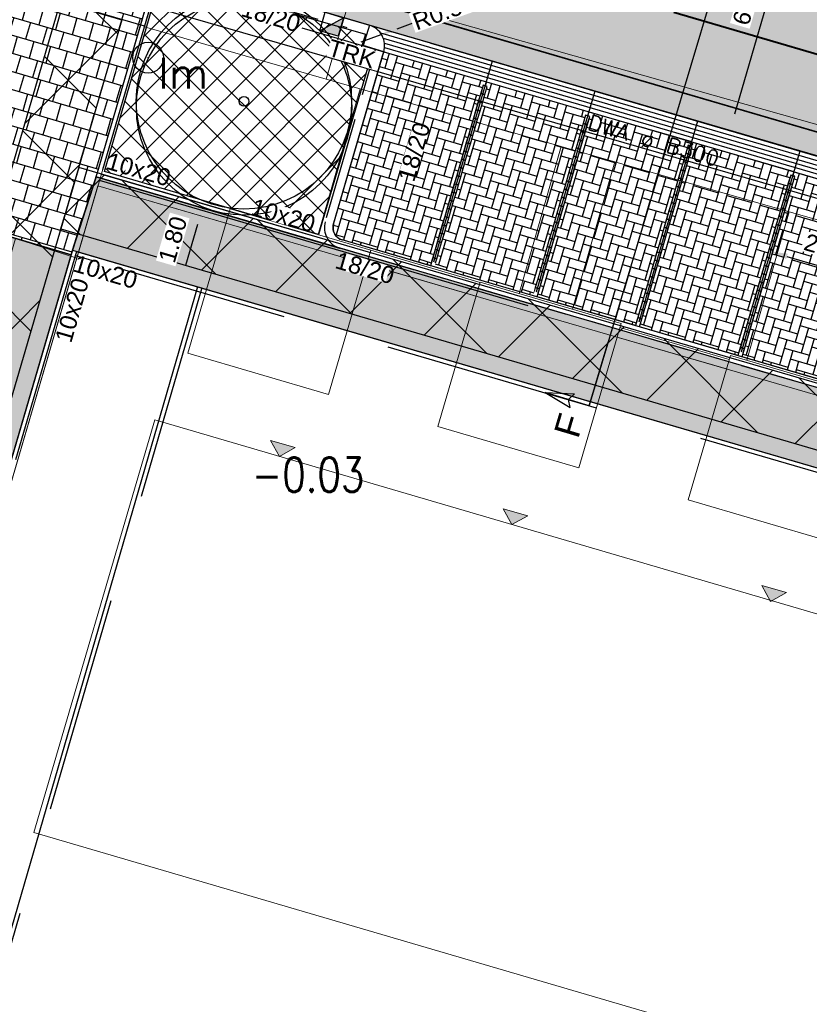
# Model space of a CAD drawing. Header units: metres. Extents: x 252743 to 254903, y 592696 to 593766.
# Tile 78 of 174: x 253860 to 253878, y 592910 to 592933. Entities that reach past the tile are written whole.
import ezdxf
from ezdxf.enums import TextEntityAlignment as Align
from ezdxf.lldxf.tags import DXFTag

# ---------------------------------------------------------------- set-up
doc = ezdxf.new("R2010")
doc.units = ezdxf.units.M
doc.set_wipeout_variables(frame=1)
for name, pattern in [('ACAD_ISO11W100', [33, 12, -3, 12, -3, 0, -3]), ('CENTER', [50.8, 31.75, -6.35, 6.35, -6.35]), ('DASHED', [19.05, 12.7, -6.35]), ('IMPORT-KG-KADASTRAAL-SO _2_', [0]), ('IMPORT-KG-PERCEEL-SO _2_', [0])]:
    doc.linetypes.add(name, pattern=pattern)
for name, color, linetype, lineweight in [('132034000_dwg', 8, 'Continuous', 5), ('B-BH-GR-BEPLANTING_CULTUUR_HEESTERS-G', 250, 'Continuous', 18), ('B-BH-KG-GRENS_KADASTRAAL-G', 250, 'IMPORT-KG-KADASTRAAL-SO _2_', 18), ('B-BH-KG-GRENS_PERCEEL-G', 250, 'IMPORT-KG-PERCEEL-SO _2_', 18), ('B-BH-VH-OPENVERHARDING-G', 250, 'Continuous', 18), ('N-RI-DWA-PVC', 12, 'CENTER', 40), ('N-woningen', 1, 'Continuous', 0)]:
    doc.layers.add(name, color=color, linetype=linetype, lineweight=lineweight)
doc.layers.add('ALGEMEEN HULP', color=6, linetype='Continuous', plot=False)
for name, color, linetype in [('B-IN-LICHTMAST', 7, 'Continuous'), ('B-RI-DWA-BETON', 8, 'Continuous'), ('B-RI-TEKST 200', 8, 'Continuous'), ('N-GR-ARC-GROENVOORZIENING-N', 82, 'Continuous'), ('N-GR-BOOM', 3, 'Continuous'), ('N-KL-NUTSSTROOK', 10, 'Continuous'), ('N-RI-KOLK-TROTTOIRKOLK-TRK', 7, 'Continuous'), ('N-WB-AANDUIDING PROFIEL', 4, 'Continuous'), ('N-WB-ANTIWORTELSCHERM', 6, 'ZIGZAG'), ('N-WB-ARC-BETONSTEEN KF', 253, 'Continuous'), ('N-WB-ARC-BETONTEGEL 30X30', 8, 'Continuous'), ('N-WB-ARC-SBS-KF-ROODBRUIN-PARKEREN', 24, 'Continuous'), ('N-WB-ARC-SBS-KF-ROODBRUIN-RIJBAAN', 24, 'Continuous'), ('N-WB-BAND OPSLUITBAND 10x20', 7, 'DASHED'), ('N-WB-BAND TEKST 200', 7, 'Continuous'), ('N-WB-BAND TROTTOIRBAND 18 20', 7, 'ACAD_ISO11W100'), ('N-WB-BOCHTSTRAAL', 7, 'Continuous'), ('N-WB-KANTVERHARDING', 2, 'Continuous'), ('N-WB-MAATVOERING-VERHARDINGEN', 7, 'Continuous'), ('N-WB-MATERIAALGRENS', 1, 'Continuous'), ('N-WB-MOLGOOT GEBAKKEN DF', 8, 'Continuous'), ('N-WE-ZZ-HOOGTELABEL-T', 7, 'Continuous')]:
    doc.layers.add(name, color=color, linetype=linetype)
doc.layers.add('B-WE-KG-GRENS_PERCEEL-G', color=7, linetype='KG-PERCEEL-SO', lineweight=18, true_color=0x00a6ff)
doc.layers.get('0').freeze()
doc.styles.add('B_STANDARD 200', font='txt.shx', dxfattribs={"height": 0.36})
doc.styles.add('N_STANDARD 200', font='arial.ttf', dxfattribs={"height": 0.4})
doc.styles.add('ROMANS', font='romans.shx', dxfattribs={"height": 3})
doc.styles.get("Standard").update_dxf_attribs({"font": 'simplex.shx'})
tags = doc.linetypes.add('KG-PERCEEL-SO', pattern='A,5.5,-2,["P",Standard,S=1.8,R=0,X=-0.5,Y=-0.9],-2,5.5,-2,[5,NLCS.SHX,S=0.75,R=0,X=0,Y=0],-2', length=19).pattern_tags.tags
tags[6] = DXFTag(74, 10)
doc.linetypes.add('ZIGZAG', pattern='A,0.00254,-5.08,[131,ltypeshp.shx,S=5.08,R=0,X=-5.08,Y=0],-10.16,[131,ltypeshp.shx,S=5.08,R=180,X=5.08,Y=0],-5.08', length=20.32254)
doc.dimstyles.new('N_DIMENSION 200', dxfattribs={"dimtxt": 0.4, "dimasz": 0.4, "dimexe": 0.125, "dimexo": 0.125, "dimgap": 0.25, "dimtad": 1, "dimzin": 3, "dimdsep": 46, "dimtxsty": 'N_STANDARD 200', "dimcen": 0, "dimazin": 3, "dimtfac": 1, "dimtix": 1, "dimtmove": 2, "dimatfit": 3, "dimfxl": 0.125, "dimfxlon": 1, "dimtfill": 1, "dimtolj": 1, "dimtzin": 0, "dimarcsym": 0})

# ---------------------------------------------------------------- blocks, each defined once
blk = doc.blocks.new('*D448')
at = {"layer": 'Defpoints', "color": 0, "transparency": 16777216}
for p in [(253863.857, 592928.259), (253863.352, 592926.532), (253863.352, 592926.532)]:
    blk.add_point(p, dxfattribs=at)
at = {"layer": 'N-WB-MAATVOERING-VERHARDINGEN', "color": 0, "lineweight": -2, "transparency": 16777216}
for p, q in [((253863.857, 592928.259), (253863.977, 592928.224)), ((253863.744, 592927.875), (253863.464, 592926.915)), ((253863.352, 592926.532), (253863.472, 592926.496))]:
    blk.add_line(p, q, dxfattribs=at)
at = {"layer": 'N-WB-MAATVOERING-VERHARDINGEN', "color": 0, "transparency": 16777216}
for points in [[(253863.68, 592927.894), (253863.808, 592927.857), (253863.857, 592928.259)], [(253863.4, 592926.934), (253863.528, 592926.897), (253863.352, 592926.532)]]:
    blk.add_solid(points, dxfattribs=at)
at = {"layer": 'N-WB-MAATVOERING-VERHARDINGEN', "color": 0, "transparency": 16777216, "insert": (253863.168, 592927.523), "char_height": 0.4, "attachment_point": 5, "rotation": 73.716, "style": 'N_STANDARD 200', "bg_fill": 3, "box_fill_scale": 1.1, "bg_fill_color": 256, "bg_fill_true_color": 13158600, "bg_fill_transparency": 0}
blk.add_mtext('\\A1;1.80', dxfattribs=at)
blk = doc.blocks.new('*D462')
at = {"layer": 'Defpoints', "color": 0, "transparency": 16777216}
for p in [(253877.156, 592927.239), (253879.556, 592926.538), (253879.556, 592926.538)]:
    blk.add_point(p, dxfattribs=at)
at = {"layer": 'N-WB-MAATVOERING-VERHARDINGEN', "color": 0, "lineweight": -2, "transparency": 16777216}
for p, q in [((253877.156, 592927.239), (253877.191, 592927.359)), ((253877.54, 592927.127), (253879.172, 592926.65)), ((253879.556, 592926.538), (253879.591, 592926.658))]:
    blk.add_line(p, q, dxfattribs=at)
at = {"layer": 'N-WB-MAATVOERING-VERHARDINGEN', "color": 0, "transparency": 16777216}
for points in [[(253877.559, 592927.191), (253877.522, 592927.063), (253877.156, 592927.239)], [(253879.191, 592926.714), (253879.153, 592926.586), (253879.556, 592926.538)]]:
    blk.add_solid(points, dxfattribs=at)
at = {"layer": 'N-WB-MAATVOERING-VERHARDINGEN', "color": 0, "transparency": 16777216, "insert": (253878.484, 592927.325), "char_height": 0.4, "attachment_point": 5, "rotation": 343.716, "style": 'N_STANDARD 200', "bg_fill": 3, "box_fill_scale": 1.1, "bg_fill_color": 256, "bg_fill_true_color": 13158600, "bg_fill_transparency": 0}
blk.add_mtext('\\A1;2.50', dxfattribs=at)
blk = doc.blocks.new('*D530')
at = {"layer": 'Defpoints', "color": 0, "transparency": 16777216}
for p in [(253855.205, 592935.37), (253861.09, 592933.651), (253859.321, 592927.595)]:
    blk.add_point(p, dxfattribs=at)
at = {"layer": 'N-WB-MAATVOERING-VERHARDINGEN', "color": 0, "lineweight": -2, "transparency": 16777216}
for p, q in [((253855.217, 592935.367), (253855.085, 592935.405)), ((253853.548, 592929.699), (253855.093, 592934.986)), ((253853.448, 592929.311), (253853.316, 592929.35))]:
    blk.add_line(p, q, dxfattribs=at)
at = {"layer": 'N-WB-MAATVOERING-VERHARDINGEN', "color": 0, "transparency": 16777216}
for points in [[(253855.029, 592935.005), (253855.157, 592934.968), (253855.205, 592935.37)], [(253853.484, 592929.717), (253853.612, 592929.68), (253853.436, 592929.315)]]:
    blk.add_solid(points, dxfattribs=at)
at = {"layer": 'N-WB-MAATVOERING-VERHARDINGEN', "color": 0, "transparency": 16777216, "insert": (253853.885, 592932.47), "char_height": 0.4, "attachment_point": 5, "rotation": 73.7155, "style": 'N_STANDARD 200', "bg_fill": 3, "box_fill_scale": 1.1, "bg_fill_color": 256, "bg_fill_true_color": 13158600, "bg_fill_transparency": 0}
blk.add_mtext('\\A1;6.31', dxfattribs=at)
blk = doc.blocks.new("'BOOM")
for centre, radius in [((0, 0), 2.8), ((0.002, -0.159), 2.8), ((0, 0), 0.126)]:
    blk.add_circle(centre, radius)
blk = doc.blocks.new('*D538')
at = {"layer": 'Defpoints', "color": 0, "transparency": 16777216}
for p in [(253868.041, 592932.317), (253867.571, 592932.146)]:
    blk.add_point(p, dxfattribs=at)
at = {"layer": 'N-WB-BOCHTSTRAAL', "color": 0, "lineweight": -2, "transparency": 16777216}
for p, q in [((253868.417, 592932.453), (253868.793, 592932.589)), ((253867.571, 592932.146), (253868.041, 592932.317))]:
    blk.add_line(p, q, dxfattribs=at)
at = {"layer": 'N-WB-BOCHTSTRAAL', "color": 0, "transparency": 16777216}
blk.add_solid([(253868.394, 592932.516), (253868.439, 592932.39), (253868.041, 592932.317)], dxfattribs=at)
at = {"layer": 'N-WB-BOCHTSTRAAL', "color": 0, "transparency": 16777216, "insert": (253869.505, 592932.848), "char_height": 0.4, "attachment_point": 5, "rotation": 19.9361, "style": 'N_STANDARD 200', "bg_fill": 3, "box_fill_scale": 1.1, "bg_fill_color": 256, "bg_fill_true_color": 13158600, "bg_fill_transparency": 0}
blk.add_mtext('\\A1;R0.50', dxfattribs=at)
blk = doc.blocks.new('B_LICHTMAST')
blk.add_circle((0, 0), 0.9)
blk.add_point((0, 0))
blk.add_text('lm', height=1.8).set_placement((0.6, 0), align=Align.TOP_LEFT)
blk = doc.blocks.new('TROTTOIRKOLK TRK2020')
h = blk.add_hatch(color=256)
h.dxf.hatch_style = 1
h.paths.add_polyline_path([(0, 0), (0.45, 0.45), (0.45, 0)])
for points in [[(0, 0.45), (0.45, 0.45), (0.45, 0), (0, 0)], [(0, 0), (0.45, 0.45), (0.45, 0)]]:
    blk.add_lwpolyline(points, close=True)
at = {"color": 7, "true_color": 0xffffff}
blk.add_wipeout([(0.316, -0.088), (1.558, -0.088), (1.558, -0.525), (0.316, -0.525)], dxfattribs=at)
at = {"style": 'N_STANDARD 200'}
blk.add_attdef('TROTTOIRKOLK', (0.316, -0.505), '', height=0.4, dxfattribs=at)
blk = doc.blocks.new('DOORSNEDE AANDUIDING')
for p, q in [((-0.002, 1.073), (-0.169, 0.409)), ((0, 0), (-0.002, 1.073)), ((-0.002, 1.073), (0.167, 0.41)), ((-0.169, 0.409), (-0.001, 0.506)), ((0.167, 0.41), (-0.001, 0.506)), ((0, 0), (-1.549, -0.002))]:
    blk.add_line(p, q)
at = {"style": 'N_STANDARD 200'}
blk.add_attdef('DOORSNEDE', (0.275, 0.02), '', height=0.6, dxfattribs=at)
blk = doc.blocks.new('*D627')
at = {"layer": 'Defpoints', "color": 0, "transparency": 16777216}
for p in [(253877.878, 592935.829), (253876.197, 592930.072), (253876.197, 592930.072)]:
    blk.add_point(p, dxfattribs=at)
at = {"layer": 'N-WB-BOCHTSTRAAL', "color": 0, "lineweight": -2, "transparency": 16777216}
for p, q in [((253877.878, 592935.829), (253877.758, 592935.864)), ((253877.766, 592935.445), (253876.309, 592930.456)), ((253876.197, 592930.072), (253876.077, 592930.107))]:
    blk.add_line(p, q, dxfattribs=at)
at = {"layer": 'N-WB-BOCHTSTRAAL', "color": 0, "transparency": 16777216}
for points in [[(253877.702, 592935.463), (253877.83, 592935.426), (253877.878, 592935.829)], [(253876.245, 592930.475), (253876.373, 592930.437), (253876.197, 592930.072)]]:
    blk.add_solid(points, dxfattribs=at)
at = {"layer": 'N-WB-BOCHTSTRAAL', "color": 0, "transparency": 16777216, "insert": (253876.602, 592933.078), "char_height": 0.4, "attachment_point": 5, "rotation": 73.7188, "style": 'N_STANDARD 200', "bg_fill": 3, "box_fill_scale": 1.1, "bg_fill_color": 256, "bg_fill_true_color": 13158600, "bg_fill_transparency": 0}
blk.add_mtext('\\A1;6.00', dxfattribs=at)
blk = doc.blocks.new('132034000_dwg_GWW-CAD Brk tekening 12A-1381409-Plot dakaanzicht')
at = {"layer": 'B-BH-KG-GRENS_KADASTRAAL-G', "color": 253, "linetype": 'Continuous', "lineweight": 9}
for p, q in [((253870266, 592926199), (253867707, 592926944)), ((253876123, 592924496), (253873564, 592925240))]:
    blk.add_line(p, q, dxfattribs=at)
at = {"layer": 'B-BH-KG-GRENS_KADASTRAAL-G', "color": 253, "linetype": 'Continuous', "lineweight": 9, "flags": 128}
blk.add_lwpolyline([(253864409, 592927903), (253861413, 592928775), (253854464, 592905040), (253863408, 592902357), (253869222, 592900613), (253875037, 592898869), (253880851, 592897125), (253886664, 592895381), (253892479, 592893637)], dxfattribs=at)
at = {"layer": 'B-BH-KG-GRENS_PERCEEL-G', "color": 253, "linetype": 'Continuous', "lineweight": 9}
for p, q in [((253867707, 592926944), (253870266, 592926199)), ((253873564, 592925240), (253876123, 592924496))]:
    blk.add_line(p, q, dxfattribs=at)
at = {"layer": 'B-BH-KG-GRENS_PERCEEL-G', "color": 253, "linetype": 'Continuous', "lineweight": 9, "flags": 128}
blk.add_lwpolyline([(253863408, 592902357), (253854464, 592905040), (253861413, 592928775), (253864409, 592927903)], dxfattribs=at)
blk = doc.blocks.new('132034000_dwg_GWW-CAD Bgt tekening 12A-1381416-Plot dakaanzicht')
at = {"layer": 'B-BH-GR-BEPLANTING_CULTUUR_HEESTERS-G', "color": 253, "lineweight": 9}
for p, q in [((253872259, 592929699), (253871275, 592926260)), ((253870360, 592926519), (253867803, 592927272)), ((253876187, 592924713), (253873629, 592925462))]:
    blk.add_line(p, q, dxfattribs=at)
at = {"layer": 'B-BH-GR-BEPLANTING_CULTUUR_HEESTERS-G', "color": 253, "lineweight": 9, "flags": 128}
for points in [[(253866572, 592927637), (253867548, 592931048), (253872259, 592929699)], [(253872519, 592925895), (253873508, 592929341), (253877594, 592928172), (253876601, 592924699)]]:
    blk.add_lwpolyline(points, dxfattribs=at)
at = {"layer": 'B-BH-VH-OPENVERHARDING-G', "color": 253, "lineweight": 9, "flags": 128}
for points in [[(253910847, 592976479), (253895886, 592925221), (253867347, 592933297)], [(253900116, 592921723), (253897398, 592922501), (253894899, 592923217), (253891342, 592924235), (253889323, 592924813), (253885237, 592925983), (253883074, 592926603), (253879325, 592927676), (253877594, 592928172), (253873508, 592929341), (253872259, 592929699), (253867548, 592931048), (253866752, 592931276), (253867347, 592933297), (253895886, 592925221), (253910847, 592976479), (253911058, 592976714), (253911405, 592977036), (253911784, 592977319), (253912191, 592977559), (253912623, 592977754), (253913072, 592977902), (253913535, 592978000), (253897761, 592924287)], [(253806379, 592950549), (253867347, 592933297), (253866752, 592931276), (253862501, 592932493), (253860918, 592927087), (253859486, 592927547)], [(253856795, 592920077), (253857808, 592921833), (253859486, 592927547), (253860918, 592927087)], [(253860918, 592927087), (253854492, 592905144), (253854462, 592905041), (253843187, 592866339), (253840928, 592866419), (253844657, 592878803), (253845244, 592880751), (253845919, 592883171)]]:
    blk.add_lwpolyline(points, dxfattribs=at)
blk = doc.blocks.new('132034000_dwg-1357416-Plot dakaanzicht')
for name in ['132034000_dwg_GWW-CAD Brk tekening 12A-1381409-Plot dakaanzicht', '132034000_dwg_GWW-CAD Bgt tekening 12A-1381416-Plot dakaanzicht']:
    blk.add_blockref(name, (0, 0))

msp = doc.modelspace()

# ---------------------------------------------------------------- hatches: boundary and pattern name
at = {"layer": 'N-GR-ARC-GROENVOORZIENING-N'}
h = msp.add_hatch(dxfattribs=at)
h.set_pattern_fill('ANSI37', color=256, scale=0.15)
h.paths.add_polyline_path([(253862.902, 592933.695), (253867.673, 592932.325), (253867.568, 592931.977), (253867.834, 592931.9), (253866.578, 592927.641), (253861.567, 592929.111)])
h = msp.add_hatch(dxfattribs=at)
h.set_pattern_fill('ANSI37', color=256, scale=0.15)
h.paths.add_polyline_path([(253843.254, 592866.39), (253853.893, 592903.071), (253862.479, 592900.495), (253877.365, 592896.03), (253899.883, 592889.275), (253907.067, 592913.71), (253926.666, 592907.984), (253933.25, 592899.945), (253931.537, 592898.456), (253928.392, 592895.92), (253922.959, 592891.938), (253917.17, 592888.141), (253913.032, 592885.588), (253908.798, 592883.193), (253906.648, 592882.056), (253904.477, 592880.962), (253902.286, 592879.908), (253900.456, 592879.071), (253898.936, 592878.407), (253896.481, 592877.35), (253894.332, 592876.474), (253893.083, 592875.975), (253890.188, 592874.902), (253887.804, 592874.087), (253884.202, 592872.947), (253883.275, 592872.682), (253880.616, 592871.944), (253878.363, 592871.363), (253875.922, 592870.704), (253871.467, 592869.617), (253867.183, 592868.72), (253863.614, 592868.078), (253862.439, 592867.889), (253860.539, 592867.593), (253857.782, 592867.237), (253854.871, 592866.954), (253852.363, 592866.757), (253850.495, 592866.635), (253845.154, 592866.426), (253844.205, 592866.408)])
edge = h.paths.add_edge_path(flags=16)
edge.add_line((253885.724, 592888.71), (253876.977, 592886.87))
edge.add_line((253876.977, 592886.87), (253867.413, 592885.006))
edge.add_line((253867.413, 592885.006), (253856.602, 592883.048))
edge.add_arc((253857.987, 592875.867), 7.313, 100.9129, 184.8035)
edge.add_arc((253853.295, 592875.66), 2.627, 188.881, 268.7456)
edge.add_line((253853.237, 592873.033), (253856.886, 592873.695))
edge.add_line((253856.886, 592873.695), (253862.169, 592874.743))
edge.add_line((253862.169, 592874.743), (253869.271, 592876.151))
edge.add_line((253869.271, 592876.151), (253878.995, 592878.079))
edge.add_line((253878.995, 592878.079), (253887.603, 592879.744))
edge.add_arc((253886.817, 592884.259), 4.583, 279.8743, 463.8029)
at = {"layer": 'N-KL-NUTSSTROOK'}
h = msp.add_hatch(dxfattribs=at)
h.set_pattern_fill('ANSI37', color=256, scale=0.5)
h.paths.add_polyline_path([(253808.228, 592949.927), (253862.924, 592933.949), (253862.504, 592932.509), (253807.806, 592948.484)])
h = msp.add_hatch(dxfattribs=at)
h.set_pattern_fill('ANSI37', color=256, scale=0.5)
h.set_pattern_definition([(45, (18.0604, -73.2316), (-1.122532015, 1.122532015), []), (135, (18.0604, -73.2316), (-1.122532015, -1.122532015), [])])
h.paths.add_polyline_path([(253860.536, 592933.084), (253861.976, 592932.663), (253846.668, 592880.334), (253845.228, 592880.755)])
h = msp.add_hatch(dxfattribs=at)
h.set_pattern_fill('ANSI37', color=256, scale=0.5)
h.set_pattern_definition([(45, (-0.028, -0.096), (-1.122532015, 1.122532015), []), (135, (-0.028, -0.096), (-1.122532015, -1.122532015), [])])
h.paths.add_polyline_path([(253860.544, 592927.769), (253905.207, 592914.722), (253905.623, 592916.163), (253860.965, 592929.208)])
at = {"layer": 'N-WB-ARC-BETONTEGEL 30X30'}
h = msp.add_hatch(dxfattribs=at)
h.set_pattern_fill('AR-B88', color=256, scale=0.002, angle=163.7, style=0)
h.paths.add_polyline_path([(253845.854, 592938.102), (253861.212, 592933.616), (253861.381, 592934.192), (253862.772, 592933.785), (253861.398, 592929.082), (253860.846, 592927.368), (253860.787, 592927.167), (253858.964, 592927.7), (253847.913, 592930.943), (253849.47, 592936.274), (253837.426, 592939.813), (253837.319, 592939.449), (253831.063, 592941.277), (253831.539, 592942.909), (253846.023, 592938.678)])
h = msp.add_hatch(dxfattribs=at)
h.set_pattern_fill('AR-B88', color=256, scale=0.002, angle=163.7, style=0)
h.set_pattern_definition([(163.7, (253944.75533, 592970.62882), (-0.114063, -0.3900649), []), (253.7, (253944.75533, 592970.62882), (0.0809695, -0.44709635), [0.4064, -0.4064])])
h.paths.add_polyline_path([(253861.37, 592928.986), (253860.818, 592927.272), (253924.831, 592908.573), (253925.336, 592910.3)])
h = msp.add_hatch(dxfattribs=at)
h.set_pattern_fill('AR-B88', color=256, scale=0.002, angle=73.7, style=0)
h.paths.add_polyline_path([(253841.136, 592866.412), (253859.06, 592927.672), (253860.787, 592927.167), (253842.992, 592866.346)])
at = {"layer": 'N-WB-ARC-SBS-KF-ROODBRUIN-PARKEREN'}
h = msp.add_hatch(dxfattribs=at)
h.set_pattern_fill('AR-HBONE', color=256, scale=0.002, angle=208.72)
h.set_pattern_definition([(253.72, (507742.8058, 1185869.29409), (0.13808893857, -0.252015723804), [0.6096, -0.2032]), (343.72, (507742.74884, 1185869.09904), (0.13808893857, -0.252015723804), [0.6096, -0.2032])])
edge = h.paths.add_edge_path()
edge.add_line((253869.194, 592926.909), (253867.131, 592927.512))
edge.add_arc((253867.213, 592927.799), 0.298, 168.2729, 253.9078, ccw=False)
edge.add_line((253866.921, 592927.859), (253868.077, 592931.82))
edge.add_line((253868.077, 592931.82), (253868.104, 592931.915))
edge.add_line((253868.104, 592931.915), (253870.504, 592931.215))
edge.add_line((253870.504, 592931.215), (253870.476, 592931.12))
edge.add_line((253870.476, 592931.12), (253870.428, 592931.134))
edge.add_line((253870.428, 592931.134), (253869.194, 592926.909))
h = msp.add_hatch(dxfattribs=at)
h.set_pattern_fill('AR-HBONE', color=256, scale=0.002, angle=208.72)
h.set_pattern_definition([(253.72, (507745.205, 1185868.591), (0.13808893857, -0.252015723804), [0.6096, -0.2032]), (343.72, (507745.14803, 1185868.39595), (0.13808893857, -0.252015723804), [0.6096, -0.2032])])
h.paths.add_polyline_path([(253871.594, 592926.208), (253869.29, 592926.881), (253870.524, 592931.103), (253870.476, 592931.117), (253870.503, 592931.212), (253872.903, 592930.512), (253872.876, 592930.416), (253872.828, 592930.43)])
h = msp.add_hatch(dxfattribs=at)
h.set_pattern_fill('AR-HBONE', color=256, scale=0.002, angle=208.72)
h.set_pattern_definition([(253.72, (507747.6047, 1185867.89), (0.13808893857, -0.252015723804), [0.6096, -0.2032]), (343.72, (507747.54774, 1185867.69495), (0.13808893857, -0.252015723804), [0.6096, -0.2032])])
h.paths.add_polyline_path([(253873.994, 592925.507), (253871.69, 592926.18), (253872.924, 592930.402), (253872.876, 592930.416), (253872.903, 592930.511), (253875.303, 592929.811), (253875.275, 592929.715), (253875.227, 592929.729)])
h = msp.add_hatch(dxfattribs=at)
h.set_pattern_fill('AR-HBONE', color=256, scale=0.002, angle=208.72)
h.set_pattern_definition([(253.72, (507750.00412, 1185867.18773), (0.13808893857, -0.252015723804), [0.6096, -0.2032]), (343.72, (507749.94716, 1185866.99267), (0.13808893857, -0.252015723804), [0.6096, -0.2032])])
h.paths.add_polyline_path([(253876.393, 592924.806), (253874.089, 592925.478), (253875.323, 592929.7), (253875.275, 592929.714), (253875.303, 592929.809), (253877.703, 592929.108), (253877.675, 592929.013), (253877.627, 592929.027)])
h = msp.add_hatch(dxfattribs=at)
h.set_pattern_fill('AR-HBONE', color=256, scale=0.002, angle=208.72)
h.set_pattern_definition([(253.72, (507752.40355, 1185866.48545), (0.13808893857, -0.252015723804), [0.6096, -0.2032]), (343.72, (507752.34659, 1185866.2904), (0.13808893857, -0.252015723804), [0.6096, -0.2032])])
h.paths.add_polyline_path([(253878.793, 592924.104), (253876.49, 592924.777), (253877.723, 592928.998), (253877.675, 592929.012), (253877.702, 592929.106), (253880.102, 592928.406), (253880.074, 592928.311), (253880.026, 592928.325)])
at = {"layer": 'N-WB-ARC-SBS-KF-ROODBRUIN-RIJBAAN'}
h = msp.add_hatch(dxfattribs=at)
h.set_pattern_fill('AR-HBONE', color=256, scale=0.002, angle=163.72)
edge = h.paths.add_edge_path()
edge.add_line((253807.955, 592955.695), (253820.414, 592952.055))
edge.add_line((253820.414, 592952.055), (253833.68, 592948.18))
edge.add_line((253833.68, 592948.18), (253852.875, 592942.573))
edge.add_line((253852.875, 592942.573), (253867.182, 592938.386))
edge.add_line((253867.182, 592938.386), (253884.282, 592933.398))
edge.add_line((253884.282, 592933.398), (253886.691, 592932.695))
edge.add_line((253886.691, 592932.695), (253886.841, 592933.213))
edge.add_arc((253888.244, 592938.012), 5, 253.7016, 298.6713)
edge.add_line((253890.643, 592933.625), (253895.336, 592925.044))
edge.add_line((253895.336, 592925.044), (253867.91, 592933.055))
edge.add_line((253867.91, 592933.055), (253861.191, 592935.018))
edge.add_line((253861.191, 592935.018), (253846.826, 592939.214))
edge.add_line((253846.826, 592939.214), (253831.771, 592943.612))
edge.add_line((253831.771, 592943.612), (253813.523, 592948.943))
edge.add_line((253813.523, 592948.943), (253806.363, 592951.034))
edge.add_line((253806.363, 592951.034), (253805.884, 592951.174))
edge.add_line((253805.884, 592951.174), (253807.264, 592955.897))
edge.add_line((253807.264, 592955.897), (253807.955, 592955.695))
h = msp.add_hatch(dxfattribs=at)
h.set_pattern_fill('AR-BRSTD', color=256, scale=0.002, angle=73.72)
h.set_pattern_definition([(73.72, (0, 0), (-0.13005114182, 0.037980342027), []), (163.72, (0, 0), (-0.187014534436, -0.15707198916), [0.1354836, -0.1354836])])
edge = h.paths.add_edge_path()
edge.add_arc((253806.354, 592950.998), 0.502, 159.4356, 253.5911, ccw=False)
edge.add_line((253805.884, 592951.174), (253895.335, 592925.045))
edge.add_line((253895.335, 592925.045), (253895.184, 592924.527))
edge.add_line((253895.184, 592924.527), (253806.212, 592950.516))
at = {"layer": 'N-woningen'}
h = msp.add_hatch(color=256, dxfattribs=at)
h.dxf.hatch_style = 1
h.paths.add_polyline_path([(253866.031, 592922.655), (253865.66, 592922.45), (253865.454, 592922.821)])
h = msp.add_hatch(color=256, dxfattribs=at)
h.dxf.hatch_style = 1
h.paths.add_polyline_path([(253871.473, 592921.059), (253871.102, 592920.854), (253870.896, 592921.225)])
h = msp.add_hatch(color=256, dxfattribs=at)
h.dxf.hatch_style = 1
h.paths.add_polyline_path([(253877.527, 592919.262), (253877.156, 592919.057), (253876.95, 592919.428)])

# ---------------------------------------------------------------- linework, layer by layer
at = {"layer": 'ALGEMEEN HULP'}
msp.add_line((253895.056, 592924.564), (253806.502, 592950.428), dxfattribs=at)
at = {"layer": 'B-RI-DWA-BETON'}
msp.add_line((253856.64, 592934.72), (253892.613, 592924.344), dxfattribs=at)
at = {"layer": 'B-WE-KG-GRENS_PERCEEL-G', "ltscale": 0.5}
for points in [[(253863.408, 592902.357), (253854.464, 592905.04), (253861.413, 592928.775), (253870.556, 592926.115)], [(253870.556, 592926.115), (253876.384, 592924.42)], [(253876.384, 592924.42), (253882.213, 592922.724)]]:
    msp.add_lwpolyline(points, dxfattribs=at)
at = {"layer": 'N-GR-ARC-GROENVOORZIENING-N'}
msp.add_lwpolyline([(253862.902, 592933.695), (253867.673, 592932.325), (253867.568, 592931.977), (253867.834, 592931.9), (253866.578, 592927.641), (253861.567, 592929.111)], close=True, dxfattribs=at)
at = {"layer": 'N-KL-NUTSSTROOK'}
for points in [[(253808.228, 592949.927), (253862.924, 592933.949), (253862.504, 592932.509), (253807.806, 592948.484)], [(253860.536, 592933.084), (253861.976, 592932.663), (253846.668, 592880.334), (253845.228, 592880.755)], [(253860.544, 592927.769), (253905.207, 592914.722), (253905.623, 592916.163), (253860.965, 592929.208)]]:
    msp.add_lwpolyline(points, close=True, dxfattribs=at)
at = {"layer": 'N-WB-AANDUIDING PROFIEL'}
msp.add_line((253878.667, 592942.898), (253872.909, 592923.636), dxfattribs=at)
at = {"layer": 'N-WB-ANTIWORTELSCHERM', "ltscale": 0.2}
msp.add_line((253861.441, 592928.908), (253871.478, 592925.976), dxfattribs=at)
at = {"layer": 'N-WB-ARC-BETONSTEEN KF'}
for points in [[(253870.428, 592931.131), (253870.372, 592930.939), (253870.468, 592930.911), (253870.524, 592931.103)], [(253870.372, 592930.939), (253870.316, 592930.748), (253870.412, 592930.719), (253870.468, 592930.911)], [(253870.316, 592930.748), (253870.26, 592930.556), (253870.356, 592930.528), (253870.412, 592930.719)], [(253870.204, 592930.364), (253870.147, 592930.172), (253870.243, 592930.144), (253870.299, 592930.336)], [(253870.26, 592930.556), (253870.204, 592930.364), (253870.299, 592930.336), (253870.356, 592930.528)], [(253872.828, 592930.43), (253872.772, 592930.239), (253872.867, 592930.21), (253872.924, 592930.402)], [(253870.147, 592930.172), (253870.091, 592929.98), (253870.187, 592929.952), (253870.243, 592930.144)], [(253872.772, 592930.239), (253872.715, 592930.047), (253872.811, 592930.018), (253872.867, 592930.21)], [(253870.091, 592929.98), (253870.035, 592929.788), (253870.131, 592929.76), (253870.187, 592929.952)], [(253872.715, 592930.047), (253872.659, 592929.855), (253872.755, 592929.827), (253872.811, 592930.018)], [(253870.035, 592929.788), (253869.979, 592929.596), (253870.075, 592929.568), (253870.131, 592929.76)], [(253872.603, 592929.663), (253872.547, 592929.471), (253872.643, 592929.443), (253872.699, 592929.635)], [(253872.659, 592929.855), (253872.603, 592929.663), (253872.699, 592929.635), (253872.755, 592929.827)], [(253875.227, 592929.729), (253875.171, 592929.538), (253875.267, 592929.509), (253875.323, 592929.701)], [(253869.979, 592929.596), (253869.923, 592929.404), (253870.019, 592929.376), (253870.075, 592929.568)], [(253872.547, 592929.471), (253872.491, 592929.279), (253872.587, 592929.251), (253872.643, 592929.443)], [(253875.171, 592929.538), (253875.115, 592929.346), (253875.211, 592929.317), (253875.267, 592929.509)], [(253869.867, 592929.212), (253869.811, 592929.02), (253869.907, 592928.992), (253869.963, 592929.184)], [(253869.923, 592929.404), (253869.867, 592929.212), (253869.963, 592929.184), (253870.019, 592929.376)], [(253872.491, 592929.279), (253872.435, 592929.087), (253872.531, 592929.059), (253872.587, 592929.251)], [(253875.115, 592929.346), (253875.059, 592929.154), (253875.155, 592929.126), (253875.211, 592929.317)], [(253869.811, 592929.02), (253869.755, 592928.828), (253869.851, 592928.8), (253869.907, 592928.992)], [(253872.435, 592929.087), (253872.379, 592928.895), (253872.475, 592928.867), (253872.531, 592929.059)], [(253875.059, 592929.154), (253875.003, 592928.962), (253875.099, 592928.934), (253875.155, 592929.126)], [(253877.627, 592929.028), (253877.571, 592928.837), (253877.667, 592928.808), (253877.723, 592929)], [(253869.755, 592928.828), (253869.699, 592928.636), (253869.795, 592928.608), (253869.851, 592928.8)], [(253872.379, 592928.895), (253872.323, 592928.703), (253872.419, 592928.675), (253872.475, 592928.867)], [(253874.947, 592928.77), (253874.891, 592928.578), (253874.987, 592928.55), (253875.043, 592928.742)], [(253875.003, 592928.962), (253874.947, 592928.77), (253875.043, 592928.742), (253875.099, 592928.934)], [(253877.571, 592928.837), (253877.515, 592928.645), (253877.611, 592928.616), (253877.667, 592928.808)], [(253869.699, 592928.636), (253869.643, 592928.444), (253869.739, 592928.416), (253869.795, 592928.608)], [(253872.267, 592928.511), (253872.211, 592928.319), (253872.307, 592928.291), (253872.363, 592928.483)], [(253872.323, 592928.703), (253872.267, 592928.511), (253872.363, 592928.483), (253872.419, 592928.675)], [(253874.891, 592928.578), (253874.835, 592928.386), (253874.931, 592928.358), (253874.987, 592928.55)], [(253877.515, 592928.645), (253877.459, 592928.453), (253877.555, 592928.425), (253877.611, 592928.616)], [(253869.643, 592928.444), (253869.586, 592928.252), (253869.682, 592928.224), (253869.739, 592928.416)], [(253872.211, 592928.319), (253872.154, 592928.127), (253872.25, 592928.099), (253872.307, 592928.291)], [(253874.835, 592928.386), (253874.779, 592928.194), (253874.875, 592928.166), (253874.931, 592928.358)], [(253877.459, 592928.453), (253877.403, 592928.261), (253877.499, 592928.233), (253877.555, 592928.425)], [(253869.53, 592928.06), (253869.474, 592927.868), (253869.57, 592927.84), (253869.626, 592928.032)], [(253869.586, 592928.252), (253869.53, 592928.06), (253869.626, 592928.032), (253869.682, 592928.224)], [(253872.154, 592928.127), (253872.098, 592927.935), (253872.194, 592927.907), (253872.25, 592928.099)], [(253874.779, 592928.194), (253874.722, 592928.002), (253874.818, 592927.974), (253874.875, 592928.166)], [(253877.347, 592928.069), (253877.29, 592927.877), (253877.386, 592927.849), (253877.443, 592928.041)], [(253877.403, 592928.261), (253877.347, 592928.069), (253877.443, 592928.041), (253877.499, 592928.233)], [(253869.474, 592927.868), (253869.418, 592927.676), (253869.514, 592927.648), (253869.57, 592927.84)], [(253872.098, 592927.935), (253872.042, 592927.743), (253872.138, 592927.715), (253872.194, 592927.907)], [(253874.722, 592928.002), (253874.666, 592927.81), (253874.762, 592927.782), (253874.818, 592927.974)], [(253877.29, 592927.877), (253877.234, 592927.685), (253877.33, 592927.657), (253877.386, 592927.849)], [(253869.418, 592927.676), (253869.362, 592927.484), (253869.458, 592927.456), (253869.514, 592927.648)], [(253872.042, 592927.743), (253871.986, 592927.551), (253872.082, 592927.523), (253872.138, 592927.715)], [(253874.61, 592927.618), (253874.554, 592927.426), (253874.65, 592927.398), (253874.706, 592927.59)], [(253874.666, 592927.81), (253874.61, 592927.618), (253874.706, 592927.59), (253874.762, 592927.782)], [(253877.234, 592927.685), (253877.178, 592927.493), (253877.274, 592927.465), (253877.33, 592927.657)], [(253869.362, 592927.484), (253869.306, 592927.292), (253869.402, 592927.264), (253869.458, 592927.456)], [(253871.93, 592927.359), (253871.874, 592927.167), (253871.97, 592927.139), (253872.026, 592927.331)], [(253871.986, 592927.551), (253871.93, 592927.359), (253872.026, 592927.331), (253872.082, 592927.523)], [(253874.554, 592927.426), (253874.498, 592927.234), (253874.594, 592927.206), (253874.65, 592927.398)], [(253877.178, 592927.493), (253877.122, 592927.301), (253877.218, 592927.273), (253877.274, 592927.465)], [(253869.306, 592927.292), (253869.25, 592927.1), (253869.346, 592927.072), (253869.402, 592927.264)], [(253871.874, 592927.167), (253871.818, 592926.975), (253871.914, 592926.947), (253871.97, 592927.139)], [(253874.498, 592927.234), (253874.442, 592927.042), (253874.538, 592927.014), (253874.594, 592927.206)], [(253877.122, 592927.301), (253877.066, 592927.109), (253877.162, 592927.081), (253877.218, 592927.273)], [(253871.818, 592926.975), (253871.762, 592926.783), (253871.858, 592926.755), (253871.914, 592926.947)], [(253874.442, 592927.042), (253874.386, 592926.85), (253874.482, 592926.822), (253874.538, 592927.014)], [(253877.01, 592926.917), (253876.954, 592926.725), (253877.05, 592926.697), (253877.106, 592926.889)], [(253877.066, 592927.109), (253877.01, 592926.917), (253877.106, 592926.889), (253877.162, 592927.081)], [(253871.762, 592926.783), (253871.706, 592926.591), (253871.802, 592926.563), (253871.858, 592926.755)], [(253874.386, 592926.85), (253874.33, 592926.658), (253874.426, 592926.63), (253874.482, 592926.822)], [(253876.954, 592926.725), (253876.898, 592926.533), (253876.994, 592926.505), (253877.05, 592926.697)], [(253871.706, 592926.591), (253871.65, 592926.399), (253871.746, 592926.371), (253871.802, 592926.563)], [(253874.274, 592926.466), (253874.218, 592926.274), (253874.314, 592926.246), (253874.37, 592926.438)], [(253874.33, 592926.658), (253874.274, 592926.466), (253874.37, 592926.438), (253874.426, 592926.63)], [(253876.898, 592926.533), (253876.842, 592926.341), (253876.938, 592926.313), (253876.994, 592926.505)], [(253874.218, 592926.274), (253874.161, 592926.082), (253874.257, 592926.054), (253874.314, 592926.246)], [(253876.842, 592926.341), (253876.786, 592926.149), (253876.882, 592926.121), (253876.938, 592926.313)], [(253874.161, 592926.082), (253874.105, 592925.89), (253874.201, 592925.862), (253874.257, 592926.054)], [(253876.786, 592926.149), (253876.729, 592925.957), (253876.825, 592925.929), (253876.882, 592926.121)], [(253874.105, 592925.89), (253874.049, 592925.698), (253874.145, 592925.67), (253874.201, 592925.862)], [(253876.673, 592925.765), (253876.617, 592925.573), (253876.713, 592925.545), (253876.769, 592925.737)], [(253876.729, 592925.957), (253876.673, 592925.765), (253876.769, 592925.737), (253876.825, 592925.929)], [(253876.617, 592925.573), (253876.561, 592925.381), (253876.657, 592925.353), (253876.713, 592925.545)], [(253876.561, 592925.381), (253876.505, 592925.189), (253876.601, 592925.161), (253876.657, 592925.353)], [(253876.505, 592925.189), (253876.449, 592924.997), (253876.545, 592924.969), (253876.601, 592925.161)]]:
    msp.add_lwpolyline(points, close=True, dxfattribs=at)
for points in [[(253869.318, 592926.977), (253869.346, 592927.072), (253869.25, 592927.1), (253869.222, 592927.005)], [(253871.718, 592926.275), (253871.746, 592926.371), (253871.65, 592926.399), (253871.622, 592926.304)], [(253874.117, 592925.575), (253874.145, 592925.67), (253874.049, 592925.698), (253874.021, 592925.603)], [(253876.517, 592924.874), (253876.545, 592924.97), (253876.449, 592924.998), (253876.421, 592924.902)]]:
    msp.add_lwpolyline(points, dxfattribs=at)
at = {"layer": 'N-WB-ARC-BETONTEGEL 30X30'}
for points in [[(253845.854, 592938.102), (253861.212, 592933.616), (253861.381, 592934.192), (253862.772, 592933.785), (253861.398, 592929.082), (253860.846, 592927.368), (253860.787, 592927.167), (253858.964, 592927.7), (253847.913, 592930.943), (253849.47, 592936.274), (253837.426, 592939.813), (253837.319, 592939.449), (253831.063, 592941.277), (253831.539, 592942.909), (253846.023, 592938.678)], [(253861.37, 592928.986), (253860.818, 592927.272), (253924.831, 592908.573), (253925.336, 592910.3)], [(253841.136, 592866.412), (253859.06, 592927.672), (253860.787, 592927.167), (253842.992, 592866.346)]]:
    msp.add_lwpolyline(points, close=True, dxfattribs=at)
at = {"layer": 'N-WB-ARC-SBS-KF-ROODBRUIN-PARKEREN'}
for points in [[(253807.955, 592955.695), (253820.414, 592952.055), (253833.68, 592948.18), (253852.875, 592942.573), (253867.182, 592938.386), (253884.282, 592933.398), (253886.691, 592932.695), (253886.841, 592933.213, 0.198775), (253890.643, 592933.625), (253895.336, 592925.044), (253867.91, 592933.055), (253861.191, 592935.018), (253846.826, 592939.214), (253831.771, 592943.612), (253813.523, 592948.943), (253806.363, 592951.034), (253805.884, 592951.174), (253807.264, 592955.897)], [(253806.212, 592950.516, -0.435619), (253805.884, 592951.174), (253895.335, 592925.045), (253895.184, 592924.527)], [(253869.195, 592926.908), (253867.132, 592927.511, -0.392071), (253866.922, 592927.858), (253868.078, 592931.819), (253868.105, 592931.914), (253870.505, 592931.213), (253870.478, 592931.118), (253870.43, 592931.132)]]:
    msp.add_lwpolyline(points, format="xyb", close=True, dxfattribs=at)
for points in [[(253873.994, 592925.507), (253871.69, 592926.18), (253872.924, 592930.402), (253872.876, 592930.416), (253872.903, 592930.511), (253875.303, 592929.811), (253875.275, 592929.715), (253875.227, 592929.729)], [(253876.393, 592924.806), (253874.089, 592925.479), (253875.323, 592929.701), (253875.275, 592929.715), (253875.303, 592929.81), (253877.703, 592929.11), (253877.675, 592929.014), (253877.627, 592929.028)], [(253878.793, 592924.105), (253876.489, 592924.777), (253877.723, 592928.999), (253877.675, 592929.013), (253877.702, 592929.108), (253880.102, 592928.407), (253880.074, 592928.312), (253880.026, 592928.326)]]:
    msp.add_lwpolyline(points, close=True, dxfattribs=at)
at = {"layer": 'N-WB-BAND OPSLUITBAND 10x20', "ltscale": 0.4}
for p, q in [((253862.868, 592933.757), (253861.522, 592929.15)), ((253861.494, 592929.054), (253866.815, 592927.499)), ((253860.886, 592927.148), (253926.667, 592907.932))]:
    msp.add_line(p, q, dxfattribs=at)
for points in [[(253860.914, 592927.244), (253854.421, 592905.053)], [(253863.843, 592926.389), (253857.378, 592904.166)]]:
    msp.add_lwpolyline(points, dxfattribs=at)
at = {"layer": 'N-WB-BAND TROTTOIRBAND 18 20', "ltscale": 0.2}
for p, q in [((253861.381, 592934.192), (253867.709, 592932.343)), ((253866.763, 592928.035), (253867.913, 592931.971)), ((253868.103, 592931.914), (253867.623, 592932.058)), ((253888.098, 592921.178), (253867.073, 592927.32))]:
    msp.add_line(p, q, dxfattribs=at)
at = {"layer": 'N-WB-BAND TROTTOIRBAND 18 20'}
msp.add_line((253867.767, 592932.536), (253867.623, 592932.058), dxfattribs=at)
at = {"layer": 'N-WB-BAND TROTTOIRBAND 18 20', "ltscale": 0.2}
for centre, radius, start, end in [((253869.353, 592931.55), 0.3, 343.716, 343.7479), ((253867.215, 592927.799), 0.5, 163.716, 253.716)]:
    msp.add_arc(centre, radius, start, end, dxfattribs=at)
at = {"layer": 'N-WB-KANTVERHARDING'}
for p, q in [((253869.356, 592932.633), (253806.363, 592951.034)), ((253869.205, 592932.114), (253806.212, 592950.516)), ((253862.772, 592933.785), (253861.398, 592929.082)), ((253869.356, 592932.633), (253892.489, 592925.875)), ((253869.205, 592932.114), (253892.338, 592925.357)), ((253866.927, 592927.883), (253868.111, 592931.937)), ((253861.37, 592928.986), (253867.071, 592927.32)), ((253888.152, 592921.369), (253867.131, 592927.511)), ((253860.914, 592927.244), (253926.695, 592908.028))]:
    msp.add_line(p, q, dxfattribs=at)
for points in [[(253870.644, 592931.694), (253869.27, 592926.99)], [(253873.044, 592930.993), (253871.67, 592926.289)], [(253875.444, 592930.292), (253874.07, 592925.588)], [(253877.843, 592929.591), (253876.469, 592924.887)], [(253860.846, 592927.368), (253854.297, 592904.986)], [(253863.747, 592926.417), (253857.282, 592904.195)]]:
    msp.add_lwpolyline(points, dxfattribs=at)
for centre, radius, start, end in [((253867.624, 592932.056), 0.5, 343.5158, 73.5197), ((253867.215, 592927.799), 0.3, 163.716, 253.716)]:
    msp.add_arc(centre, radius, start, end, dxfattribs=at)
at = {"layer": 'N-WB-MATERIAALGRENS'}
msp.add_line((253866.184, 592932.473), (253889.701, 592925.602), dxfattribs=at)
at = {"layer": 'N-WB-MOLGOOT GEBAKKEN DF'}
for p, q in [((253868.025, 592932.355), (253890.006, 592925.934)), ((253868.092, 592932.228), (253889.881, 592925.863)), ((253868.12, 592932.116), (253889.797, 592925.784)), ((253868.122, 592932.011), (253889.739, 592925.696))]:
    msp.add_line(p, q, dxfattribs=at)
at = {"layer": 'N-woningen'}
for points in [[(253863.517, 592924.864), (253866.814, 592923.898), (253867.804, 592927.276), (253864.506, 592928.242)], [(253869.372, 592923.149), (253872.669, 592922.183), (253873.659, 592925.561), (253870.362, 592926.528)], [(253875.225, 592921.434), (253878.523, 592920.468), (253879.512, 592923.846), (253876.215, 592924.812)], [(253866.031, 592922.655), (253865.66, 592922.45), (253865.454, 592922.821)], [(253866.031, 592922.655), (253865.66, 592922.45), (253865.454, 592922.821)], [(253871.473, 592921.059), (253871.102, 592920.854), (253870.896, 592921.225)], [(253871.473, 592921.059), (253871.102, 592920.854), (253870.896, 592921.225)], [(253877.527, 592919.262), (253877.156, 592919.057), (253876.95, 592919.428)], [(253877.527, 592919.262), (253877.156, 592919.057), (253876.95, 592919.428)]]:
    msp.add_lwpolyline(points, close=True, dxfattribs=at)
at = {"layer": 'N-woningen', "color": 6}
msp.add_lwpolyline([(253862.743, 592923.304), (253904.129, 592911.18), (253901.301, 592901.525), (253859.915, 592913.65)], close=True, dxfattribs=at)

# ---------------------------------------------------------------- block references
at = {"layer": '132034000_dwg', "color": 253, "lineweight": 9, "xscale": 0.001, "yscale": 0.001, "zscale": 0.001}
msp.add_blockref('132034000_dwg-1357416-Plot dakaanzicht', (0, 0), dxfattribs=at)
at = {"layer": 'B-IN-LICHTMAST', "xscale": 0.4, "yscale": 0.4, "zscale": 0.4}
msp.add_blockref('B_LICHTMAST', (253862.588, 592931.775, -0.467), dxfattribs=at)
at = {"layer": 'N-GR-BOOM', "xscale": 0.9, "yscale": 0.9, "zscale": 0.9}
msp.add_blockref("'BOOM", (253864.832, 592930.754), dxfattribs=at)
at = {"layer": 'N-WB-AANDUIDING PROFIEL'}
ref = msp.add_blockref('DOORSNEDE AANDUIDING', (253872.91, 592923.635), dxfattribs=dict(at, xscale=-1, rotation=73.4328314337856))
ref.add_attrib('DOORSNEDE', 'F', (253872.652, 592922.841), dxfattribs={"layer": '0', "height": 0.6, "rotation": 73.4328, "style": 'N_STANDARD 200'})

# ---------------------------------------------------------------- texts
at = {"layer": 'B-RI-TEKST 200', "style": 'B_STANDARD 200'}
msp.add_text('DWA ø B300', height=0.36, rotation=343.9049, dxfattribs=at).set_placement((253872.855, 592930.101))
at = {"layer": 'N-WE-ZZ-HOOGTELABEL-T', "style": 'ROMANS', "width": 0.8}
msp.add_text('-0.03', height=0.8, dxfattribs=at).set_placement((253865.016, 592921.62, -0.033))

# ---------------------------------------------------------------- next in the draw order: texts
at = {"layer": 'N-WB-BAND TEKST 200', "char_height": 0.4, "attachment_point": 8, "style": 'N_STANDARD 200', "bg_fill": 3, "box_fill_scale": 1, "bg_fill_color": 256, "bg_fill_transparency": 0}
for s, insert, width, rotation in [('{\\C7;18/20}', (253865.407, 592932.554), 1.11436, 343.6615), ('{\\C7;18/20}', (253869.012, 592929.516), 1.11436, 73.6615), ('10x20', (253862.312, 592928.964), 0.58497, 343.8116), ('10x20', (253865.697, 592927.889), 0.58497, 343.8116), ('10x20', (253861.533, 592926.568), 0.58497, 343.8116), ('{\\C7;18/20}', (253867.607, 592926.66), 1.11436, 343.7864)]:
    msp.add_mtext(s, dxfattribs=dict(at, insert=insert, width=width, rotation=rotation))

# ---------------------------------------------------------------- next in the draw order: dimensions: what is measured, and where the dimension line sits
at = {"layer": 'N-WB-BOCHTSTRAAL'}
dim = msp.add_aligned_dim(p1=(253877.878, 592935.829), p2=(253876.197, 592930.072), distance=0, dimstyle='N_DIMENSION 200', override={"dimfxl": 0.0125}, dxfattribs=at)
dim.commit()
dim.dimension.update_dxf_attribs({"geometry": '*D627', "text_midpoint": (253876.602, 592933.078)})
dim = msp.add_radius_dim(center=(253867.571, 592932.146), mpoint=(253868.041, 592932.317), dimstyle='N_DIMENSION 200', override={"dimfxl": 0.0125}, dxfattribs=at)
dim.commit()
dim.dimension.update_dxf_attribs({"geometry": '*D538', "text_midpoint": (253869.505, 592932.848), "dimtype": 164})

# ---------------------------------------------------------------- next in the draw order: linework, layer by layer
at = {"layer": 'N-RI-DWA-PVC'}
msp.add_line((253838.319, 592943.529), (253894.296, 592927.167), dxfattribs=at)

# ---------------------------------------------------------------- next in the draw order: texts
at = {"layer": 'N-WB-BAND TEKST 200', "insert": (253861.002, 592925.812), "char_height": 0.4, "width": 0.58497, "attachment_point": 8, "rotation": 73.921, "style": 'N_STANDARD 200', "bg_fill": 3, "box_fill_scale": 1, "bg_fill_color": 256, "bg_fill_transparency": 0}
msp.add_mtext('10x20', dxfattribs=at)

# ---------------------------------------------------------------- next in the draw order: block references
at = {"layer": 'N-RI-KOLK-TROTTOIRKOLK-TRK', "rotation": 343.6080425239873}
msp.add_blockref('TROTTOIRKOLK TRK2020', (253866.604, 592932.406), dxfattribs=at).add_auto_attribs({'TROTTOIRKOLK': 'TRK'})

# ---------------------------------------------------------------- next in the draw order: dimensions: what is measured, and where the dimension line sits
at = {"layer": 'N-WB-MAATVOERING-VERHARDINGEN'}
for p1, p2, distance, picture, middle in [((253859.321, 592927.595), (253861.09, 592933.651), 6.131, '*D530', (253853.885, 592932.47)), ((253863.857, 592928.259), (253863.352, 592926.532), 0, '*D448', (253863.168, 592927.523)), ((253877.156, 592927.239), (253879.556, 592926.538), 0, '*D462', (253878.484, 592927.325))]:
    dim = msp.add_aligned_dim(p1=p1, p2=p2, distance=distance, dimstyle='N_DIMENSION 200', override={"dimfxl": 0.0125}, dxfattribs=at)
    dim.commit()
    dim.dimension.update_dxf_attribs({"geometry": picture, "text_midpoint": middle})

doc.saveas('drawing.dxf')
